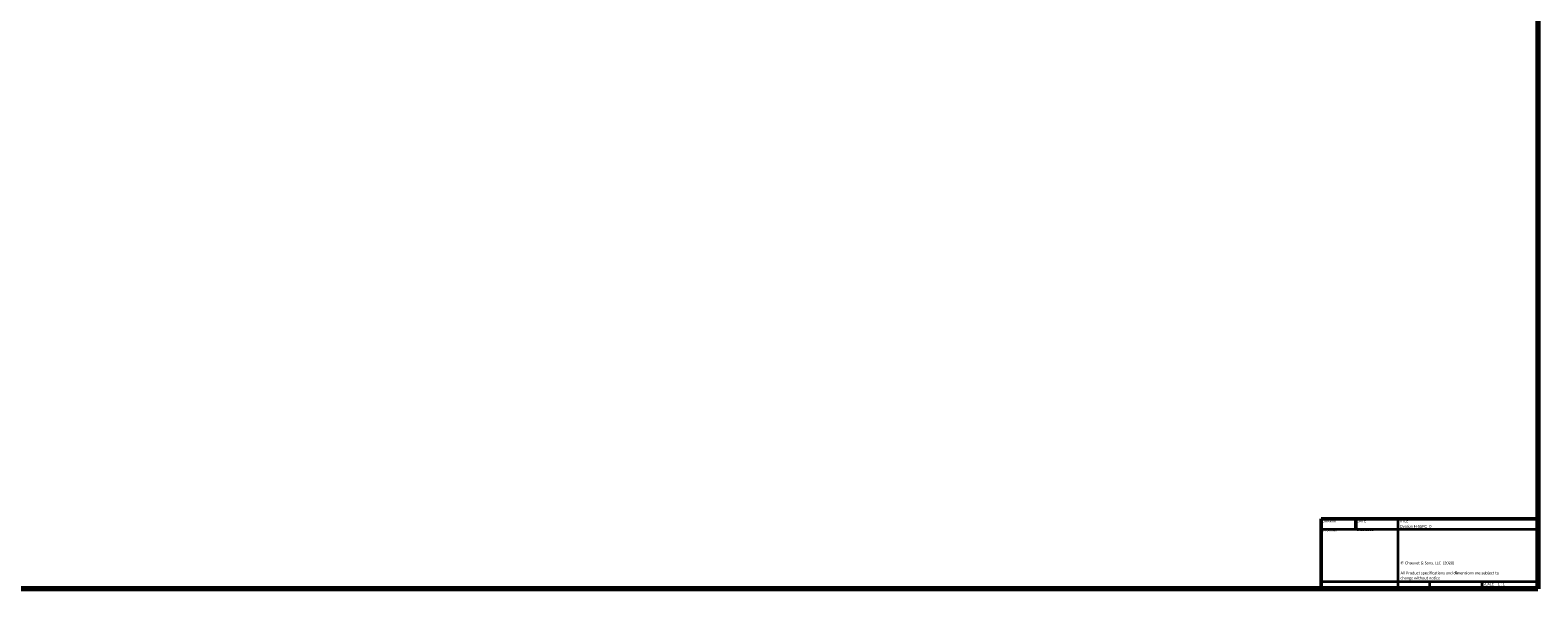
# Model space of a CAD drawing. Header units: millimetres. Extents: x 20 to 2980, y 20 to 2980.
# Tile 2 of 4: x 1609 to 2980, y 20 to 528. Entities that reach past the tile are written whole.
import ezdxf
from ezdxf.enums import TextEntityAlignment as Align

# ---------------------------------------------------------------- set-up
doc = ezdxf.new("R2018")
doc.units = ezdxf.units.MM
doc.layers.add('Border (ISO)', color=7, linetype='Continuous', lineweight=70)
doc.layers.add('Title (ISO)', color=7, linetype='Continuous', lineweight=50)
doc.styles.add('Note Text (ISO)', font='tahoma.ttf')
doc.styles.add('Text Style38', font='tahoma.ttf')

# ---------------------------------------------------------------- blocks, each defined once
blk = doc.blocks.new('Borders Chauvet')
at = {"layer": 'Border (ISO)'}
for p, q in [((2980, 2980), (2980, 20)), ((2980, 20), (20, 20))]:
    blk.add_line(p, q, dxfattribs=at)
blk = doc.blocks.new('Title Blocks Chauvet')
at = {"layer": 'Title (ISO)'}
for p, q in [((414.9, 145.8), (218, 145.8)), ((218, 145.8), (218, 82.1)), ((249.5, 145.8), (249.5, 136.2)), ((414.9, 82.1), (414.9, 145.8)), ((218, 82.1), (414.9, 82.1))]:
    blk.add_line(p, q, dxfattribs=at)
at = {"layer": 'Title (ISO)', "lineweight": 35}
for p, q in [((287.9, 82.1), (287.9, 145.8)), ((218, 136.2), (414.9, 136.2)), ((287.9, 88.5), (218, 88.5)), ((414.9, 88.5), (287.9, 88.5)), ((316.3, 88.5), (316.3, 82.1)), ((364.1, 88.5), (364.1, 82.1))]:
    blk.add_line(p, q, dxfattribs=at)
at = {"layer": 'Title (ISO)', "color": 7, "style": 'Text Style38'}
for s, p in [('DRAWN', (218.8, 145)), ('DATE', (250.3, 145)), ('TITLE', (288.7, 145))]:
    blk.add_text(s, height=2.54, dxfattribs=at).set_placement(p, align=Align.TOP_LEFT)
at = {"layer": 'Title (ISO)', "color": 7, "insert": (290, 106.9), "char_height": 2.54, "width": 96.447, "attachment_point": 1, "line_spacing_factor": 1.07956, "style": 'Note Text (ISO)'}
blk.add_mtext('\\fCalibri|b0|i0;\\H2.5400;© Chauvet & Sons, LLC  (2020)\\P\\fCalibri|b0|i0;\\H2.5400;\\P\\fCalibri|b0|i0;\\H2.5400;All Product specifications and dimensions are subject to change without notice \\P', dxfattribs=at)
at = {"layer": 'Title (ISO)', "color": 7, "insert": (364.9, 87.7), "char_height": 2.54, "attachment_point": 1, "style": 'Note Text (ISO)'}
blk.add_mtext('\\fTahoma|b0|i0;\\H2.5400;SCALE', dxfattribs=at)
at = {"layer": 'Title (ISO)', "color": 7, "lineweight": 30, "flags": 104}
for tag, p in [('AUTHOR', (218.8, 137)), ('CREATION_DATE', (250.3, 137.2))]:
    blk.add_attdef(tag, text='', height=3.17, dxfattribs=at).set_placement(p, align=Align.BOTTOM_LEFT)
for tag, height, p in [('TITLE', 3.17, (289.3, 140.3)), ('Initial_View_Scale', 2.54, (378.3, 87.7))]:
    blk.add_attdef(tag, text='', height=height, dxfattribs=at).set_placement(p, align=Align.TOP_LEFT)

msp = doc.modelspace()

# ---------------------------------------------------------------- block references
msp.add_blockref('Borders Chauvet', (0, 0))
ref = msp.add_blockref('Title Blocks Chauvet', (2565.1, -62.1))
lines = msp.add_mtext('1/21/2020', dxfattribs={"layer": 'Title (ISO)', "color": 7, "insert": (2815.4, 75), "char_height": 2.5, "attachment_point": 1})
ref.add_attrib('CREATION_DATE', '', (2815.4, 75), dxfattribs={"flags": 104}).embed_mtext(lines)
lines = msp.add_mtext('D.Gooch', dxfattribs={"layer": 'Title (ISO)', "color": 7, "insert": (2783.9, 74.9), "char_height": 2.5, "attachment_point": 1})
ref.add_attrib('AUTHOR', '', (2783.9, 74.9), dxfattribs={"flags": 104}).embed_mtext(lines)
lines = msp.add_mtext('Ovation H-55FC_0', dxfattribs={"layer": 'Title (ISO)', "color": 7, "insert": (2854.4, 78.1), "char_height": 2.5, "attachment_point": 1})
ref.add_attrib('TITLE', '', (2854.4, 78.1), dxfattribs={"flags": 104}).embed_mtext(lines)
lines = msp.add_mtext('1 : 1', dxfattribs={"layer": 'Title (ISO)', "color": 7, "insert": (2943.4, 25.6), "char_height": 2.5, "attachment_point": 1})
ref.add_attrib('Initial_View_Scale', '', (2943.4, 25.6), dxfattribs={"flags": 104}).embed_mtext(lines)

doc.saveas('drawing.dxf')
